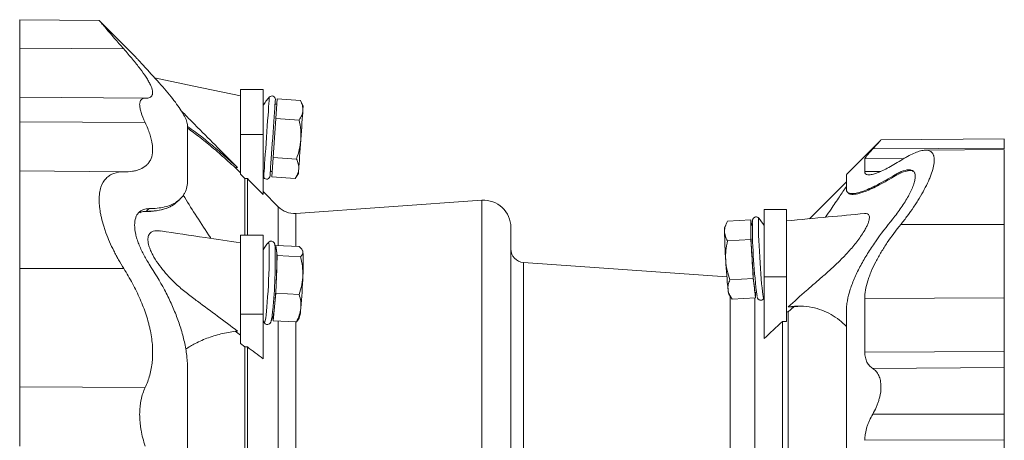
# Model space of a CAD drawing. Header units: millimetres. Extents: x -52 to 1097, y -325 to 885.
# Tile 3 of 8: x -51 to 386, y 33 to 219. Entities that reach past the tile are written whole.
import ezdxf

# ---------------------------------------------------------------- set-up
doc = ezdxf.new("R2010")
doc.units = ezdxf.units.MM

msp = doc.modelspace()

# ---------------------------------------------------------------- linework, layer by layer
at = {"color": 7, "linetype": 'Continuous', "lineweight": 15}
for p, q in [((-16.08, 219.19), (-51.42, 219.5)), ((-0.41, 203.46), (-16.07, 219.12)), ((56.58, 188.51), (46.58, 188.51)), ((46.58, 168.61), (46.58, 188.51)), ((56.58, 168.61), (56.58, 188.51)), ((4.25, 184.66), (-51.42, 185.14)), ((62.59, 180.03), (62.89, 184.35)), ((62.89, 184.35), (73.22, 183.62)), ((74.4, 181.22), (73.22, 183.62)), ((62.73, 182.03), (61.93, 182.09)), ((62.28, 175.71), (62.59, 180.03)), ((61.68, 167.07), (62.28, 175.71)), ((62.28, 175.71), (72.62, 174.98)), ((46.58, 151.04), (46.58, 168.61)), ((56.58, 142), (56.58, 168.61)), ((61.08, 158.43), (61.68, 167.07)), ((330.81, 166.1), (315.5, 150.79)), ((385.58, 166.62), (330.81, 166.14)), ((385.58, 162.57), (327.19, 162.16)), ((385.58, 161.93), (350.47, 161.63)), ((385.58, 162.26), (385.58, 162.57)), ((60.77, 154.11), (61.08, 158.43)), ((61.08, 158.43), (71.41, 157.71)), ((46.58, 151.51), (44.21, 153.9)), ((45.28, 153.89), (44.21, 153.9)), ((60.47, 149.79), (60.77, 154.11)), ((-51.42, 152.41), (-5.24, 152.01)), ((46.58, 151.04), (48.56, 149.05)), ((48.56, 149.05), (48.56, 123.98)), ((48.56, 149.05), (49.62, 149.05)), ((49.62, 149.05), (49.62, 123.98)), ((59.84, 152.16), (60.63, 152.1)), ((60.47, 149.79), (70.81, 149.07)), ((70.81, 149.07), (72.3, 151.29)), ((336.06, 150.12), (336.39, 149.76)), ((315.5, 147.63), (299.09, 131.21)), ((63.35, 136.51), (56.58, 143.28)), ((14.51, 136.15), (14.7, 136.23)), ((153.75, 139.39), (71.12, 133.61)), ((1.84, 133.86), (2.36, 134.09)), ((3.26, 134.23), (4.56, 134.39)), ((288.98, 135.29), (278.98, 135.29)), ((278.98, 105.41), (278.98, 135.29)), ((288.98, 105.41), (288.98, 135.29)), ((166.58, 127.42), (166.58, -233)), ((262.43, 129.46), (261.52, 127.64)), ((273.08, 130.7), (262.75, 130.07)), ((273.08, 130.7), (273.08, 126.37)), ((273.36, 128.39), (273.08, 130.7)), ((273.75, 128.41), (273.22, 128.38)), ((273.75, 129.25), (273.74, 128.41)), ((56.58, 123.98), (46.58, 123.98)), ((46.58, 88.93), (46.58, 123.98)), ((56.58, 88.93), (56.58, 123.98)), ((273.08, 126.37), (273.08, 122.04)), ((62.28, 119.39), (62.11, 117.67)), ((62.59, 117.14), (62.28, 119.39)), ((62.28, 119.39), (72.62, 118.88)), ((273.08, 122.04), (262.75, 121.41)), ((273.08, 122.04), (273.61, 113.39)), ((62.42, 117.65), (62.01, 117.67)), ((62.89, 114.89), (62.59, 117.14)), ((62.59, 106.53), (62.89, 114.89)), ((62.89, 114.89), (73.22, 114.38)), ((74.15, 117.02), (74.01, 117.3)), ((262.43, 105.49), (172.16, 111.8)), ((273.61, 113.39), (274.13, 104.75)), ((62.28, 98.17), (62.59, 106.53)), ((278.98, 78.07), (278.98, 105.41)), ((288.98, 85.62), (288.98, 105.41)), ((274.13, 104.75), (263.79, 104.12)), ((274.13, 104.75), (274.65, 100.43)), ((61.68, 92.07), (62.28, 98.17)), ((62.28, 98.17), (72.62, 97.66)), ((263.33, 97.75), (264.47, 96.02)), ((274.65, 100.43), (275.18, 96.12)), ((275.04, 98.43), (275.56, 98.47)), ((275.18, 96.12), (275.18, 98.44)), ((61.08, 85.96), (61.68, 92.07)), ((275.18, 96.12), (264.84, 95.49)), ((292.19, 92.18), (289.58, 89.86)), ((292.19, 92.18), (289.71, 92.18)), ((292.19, 92.18), (295.73, 92.36)), ((46.58, 75.86), (46.58, 88.93)), ((56.58, 69.13), (56.58, 88.93)), ((60.54, 87.71), (60.94, 87.69)), ((60.84, 87.7), (61.08, 85.96)), ((289.58, 89.86), (288.98, 89.86)), ((289.58, -37.09), (289.58, 89.86)), ((61.08, 85.96), (71.41, 85.45)), ((71.41, 85.45), (72.04, 86.25)), ((72.08, 86.23), (72.68, 87.17)), ((287.11, -29.97), (287.11, 85.62)), ((288.98, 85.62), (287.11, 85.62)), ((46.58, 79.62), (44.21, 81.39)), ((46.58, 75.86), (48.56, 74.38)), ((48.56, 74.38), (48.56, -30.8)), ((48.56, 74.38), (49.62, 74.38)), ((49.62, 74.38), (49.62, -30.8)), ((385.58, 65.3), (327.19, 64.83)), ((385.58, 44.47), (327.19, 44.54))]:
    msp.add_line(p, q, dxfattribs=at)
at = {"color": 8, "linetype": 'Continuous', "lineweight": 0}
for p, q in [((-51.42, 206.81), (-5.24, 206.52)), ((-51.42, 174.19), (4.28, 173.85)), ((46.58, 168.61), (56.58, 168.61)), ((340.99, 157.89), (323.66, 157.74)), ((330.77, 152.22), (323.66, 152.16)), ((6.1, 135.69), (4.74, 134.46)), ((63.35, 136.51), (63.35, 119.33)), ((153.75, -244.97), (153.75, 139.39)), ((4.56, 134.39), (4.74, 134.46)), ((71.12, 133.61), (71.12, 118.95)), ((385.58, 128.73), (339.68, 128.73)), ((172.16, 111.8), (172.16, -217.39)), ((-51.42, 109.13), (-5.24, 109.13)), ((288.98, 105.41), (278.98, 105.41)), ((263.97, -35.47), (263.97, 96.78)), ((274.85, -35.45), (274.85, 96.1)), ((385.58, 96.14), (323.66, 95.76)), ((46.58, 88.93), (56.58, 88.93)), ((63.35, 85.84), (63.35, -37.79)), ((71.12, 85.46), (71.12, -37.79)), ((385.58, 72.33), (323.66, 72.01)), ((-51.42, 56.72), (4.28, 56.37)), ((385.58, 33.16), (323.66, 32.94))]:
    msp.add_line(p, q, dxfattribs=at)
at = {"color": 7, "linetype": 'Continuous', "lineweight": 15, "flags": 128}
for points in [[(46.58, 185.72), (25.9, 190.07), (8.48, 193.74)], [(60.88, 167.12), (61.05, 169.59), (61.22, 172), (61.38, 174.31), (61.53, 176.46), (61.67, 178.42), (61.79, 180.13), (61.89, 181.57), (61.97, 182.7), (62.03, 183.5), (62.06, 183.95), (62.07, 184.05)], [(73.35, 166.25), (73.49, 168.21), (73.62, 170.12), (73.75, 171.98), (73.87, 173.73), (73.99, 175.36), (74.09, 176.83), (74.18, 178.12), (74.26, 179.21)], [(74.26, 179.21), (74.32, 180.08), (74.36, 180.71), (74.39, 181.09), (74.4, 181.22)], [(59.7, 150.2), (59.71, 150.3), (59.74, 150.75), (59.79, 151.55), (59.87, 152.68), (59.97, 154.12), (60.09, 155.83), (60.23, 157.79), (60.38, 159.94), (60.54, 162.25), (60.71, 164.66), (60.88, 167.12)], [(72.45, 153.29), (72.52, 154.38), (72.61, 155.67), (72.71, 157.14), (72.83, 158.77), (72.95, 160.53), (73.08, 162.38), (73.21, 164.3), (73.35, 166.25)], [(72.3, 151.29), (72.31, 151.42), (72.34, 151.8), (72.38, 152.43), (72.45, 153.29)], [(316.3, 142.76), (316.48, 142.53), (316.67, 142.3)], [(58.94, 120.67), (58.94, 120.66), (58.93, 120.65)], [(62.42, 117.65), (62.51, 117.52), (62.59, 117.14)], [(74.15, 117.02), (74.18, 116.95), (74.26, 116.56)], [(61.68, 92.07), (61.54, 90.78), (61.41, 89.69), (61.28, 88.82), (61.16, 88.2), (61.04, 87.82), (60.94, 87.69), (60.94, 87.69)], [(57.17, 85.06), (57.18, 85.04), (57.18, 85.03)]]:
    msp.add_lwpolyline(points, dxfattribs=at)
at = {"color": 8, "linetype": 'Continuous', "lineweight": 0, "flags": 128}
for points in [[(58.12, 167.32), (58.3, 169.86), (58.47, 172.34), (58.64, 174.73), (58.8, 176.96), (58.94, 179), (59.06, 180.8), (59.17, 182.32), (59.26, 183.54), (59.32, 184.43), (59.36, 184.97), (59.37, 185.15)], [(56.87, 149.48), (56.89, 149.66), (56.92, 150.2), (56.99, 151.09), (57.07, 152.31), (57.18, 153.84), (57.3, 155.64), (57.45, 157.67), (57.6, 159.91), (57.77, 162.29), (57.94, 164.78), (58.12, 167.32)], [(276.64, 131.45), (276.63, 131.46), (276.55, 131.36), (276.49, 130.91), (276.45, 130.1)], [(276.45, 130.1), (276.44, 128.96), (276.46, 127.5), (276.5, 125.77), (276.56, 123.78), (276.65, 121.59), (276.76, 119.24), (276.88, 116.77), (277.03, 114.23), (277.18, 111.69), (277.35, 109.18), (277.53, 106.77), (277.7, 104.49), (277.88, 102.4), (278.05, 100.54), (278.22, 98.95), (278.38, 97.65), (278.52, 96.68), (278.64, 96.05), (278.75, 95.79), (278.8, 95.8)], [(58.12, 90.2), (58.3, 92.13), (58.47, 94.27), (58.64, 96.59), (58.8, 99.03), (58.94, 101.55), (59.06, 104.1), (59.17, 106.62), (59.26, 109.07), (59.32, 111.39), (59.36, 113.53), (59.37, 115.46), (59.36, 117.13), (59.32, 118.51), (59.26, 119.57), (59.17, 120.29), (59.06, 120.66), (58.94, 120.67)], [(57.18, 85.03), (57.3, 85.03), (57.45, 85.39), (57.6, 86.11), (57.77, 87.16), (57.94, 88.54), (58.12, 90.2)]]:
    msp.add_lwpolyline(points, dxfattribs=at)
at = {"color": 7, "linetype": 'Continuous', "lineweight": 15}
for centre, radius, start, end in [((82.15, 165.64), 30, 139.4162, 148.4621), ((60.53, 184.15), 1.53, 356, 139.4162), ((82.15, 165.64), 30, 211.5379, 212.5838), ((58.17, 150.31), 1.53, 212.5838, 356), ((70.42, 143.58), 10, 225, 274), ((154.58, 127.42), 12, 0, 94), ((253.66, 112.17), 30, 32.4136, 40.0023), ((269.49, 126.21), 8.1, 169.7847, 183.886), ((279.1, 126.96), 6.05, 166.4235, 185.6439), ((534.01, 129.67), 260.26, 180.1268, 187.2704), ((513.38, 129.32), 252, 180.8327, 183.7854), ((525.06, 130.03), 252, 180.8327, 183.7854), ((82.15, 101.66), 30, 140.6797, 148.4621), ((-142.81, 112.35), 204.84, 353.9364, 1.8471), ((-30.5, 111.84), 93.23, 356.7391, 3.2609), ((-18.83, 111.26), 93.24, 356.7393, 3.2607), ((172.58, 117.79), 6, 180, 266), ((514.53, 126.56), 252.98, 183.1439, 186.0887), ((526.19, 127.26), 252.96, 183.1438, 186.0888), ((-189.16, 115.04), 251.89, 354.767, 358.0645), ((-177.48, 114.46), 251.88, 354.7669, 358.0645), ((271.18, 100.16), 8.21, 183.0651, 197.0761), ((280.02, 100.43), 5.37, 179.9458, 201.7869), ((253.66, 112.17), 30, 326.9287, 327.5864), ((54.92, 92.15), 18.45, 344.3165, 357.9395), ((82.15, 101.66), 30, 211.5379, 213.6589)]:
    msp.add_arc(centre, radius, start, end, dxfattribs=at)
for points, knots in [([(-51.42, 206.81), (-51.42, 208.14), (-51.42, 210.86), (-51.42, 214.19), (-51.42, 216.9), (-51.42, 218.68), (-51.42, 219.53), (-51.42, 219.41), (-51.42, 219.38)], [0, 0, 0, 0, 0.172516, 0.353275, 0.540939, 0.733776, 0.929721, 1, 1, 1, 1]), ([(-16.08, 219.12), (-16.06, 219.09), (-16.01, 219.03), (-15.13, 218), (-13.74, 216.36), (-11.78, 214.06), (-9.58, 211.5), (-7.37, 208.95), (-5.95, 207.34), (-5.24, 206.52)], [0, 0, 0, 0, 0.140674, 0.292532, 0.448409, 0.608526, 0.772111, 0.885628, 1, 1, 1, 1]), ([(-51.42, 206.81), (-51.42, 204.97), (-51.42, 201.28), (-51.42, 196.56), (-51.42, 192.53), (-51.42, 189.26), (-51.42, 186.89), (-51.42, 185.41), (-51.42, 185.24), (-51.42, 185.15)], [0, 0, 0, 0, 0.138263, 0.278718, 0.420548, 0.562885, 0.71157, 0.858835, 1, 1, 1, 1]), ([(4.28, 184.66), (5.11, 184.64), (5.79, 184.75), (6.85, 185.22), (7.22, 185.59), (7.48, 186.23), (7.52, 186.36), (7.57, 186.65), (7.59, 186.8), (7.61, 187.28), (7.59, 187.63), (7.37, 188.77), (7.06, 189.65), (6.46, 190.9), (6.33, 191.16), (6.05, 191.69), (5.9, 191.96), (5.43, 192.79), (5.07, 193.36), (3.92, 195.14), (3.02, 196.41), (1.49, 198.44), (0.95, 199.13), (-0.17, 200.54), (-0.76, 201.26), (-2.57, 203.45), (-3.87, 204.97), (-5.24, 206.52)], [0, 0, 0, 0, 0.125, 0.125, 0.25, 0.25, 0.28125, 0.28125, 0.3125, 0.3125, 0.375, 0.375, 0.5, 0.5, 0.53125, 0.53125, 0.5625, 0.5625, 0.625, 0.625, 0.75, 0.75, 0.8125, 0.8125, 0.875, 0.875, 1, 1, 1, 1]), ([(-0.41, 203.46), (-0.41, 203.46), (-0.25, 203.28), (0.22, 202.76), (0.42, 202.54), (0.87, 202.04), (1.14, 201.75), (1.72, 201.11), (2.04, 200.76), (2.74, 200), (3.11, 199.59), (4.29, 198.3), (5.16, 197.36), (6.1, 196.34)], [0, 0, 0, 0, 0.25, 0.25, 0.375, 0.375, 0.5, 0.5, 0.625, 0.625, 0.75, 0.75, 1, 1, 1, 1]), ([(6.1, 196.34), (8.53, 193.72), (10.79, 191.21), (13.88, 187.6), (14.85, 186.43), (16.65, 184.19), (17.49, 183.11), (19.01, 181.03), (19.69, 180.03), (20.6, 178.61), (20.88, 178.15), (21.39, 177.25), (21.63, 176.81), (22.27, 175.54), (22.59, 174.76), (23.02, 173.33), (23.13, 172.69), (23.13, 172.12)], [0, 0, 0, 0, 0.25, 0.25, 0.375, 0.375, 0.5, 0.5, 0.625, 0.625, 0.6875, 0.6875, 0.75, 0.75, 0.875, 0.875, 1, 1, 1, 1]), ([(-51.42, 174.19), (-51.42, 175.88), (-51.42, 177.44), (-51.42, 180.18), (-51.42, 181.37), (-51.42, 183.27), (-51.42, 183.98), (-51.42, 184.92), (-51.42, 185.15), (-51.42, 185.14)], [0, 0, 0, 0, 0.25, 0.25, 0.5, 0.5, 0.75, 0.75, 1, 1, 1, 1]), ([(4.28, 173.85), (3.49, 175.52), (2.88, 177.05), (2.36, 178.75), (2.27, 179.08), (2.11, 179.71), (2.04, 180.02), (1.88, 180.89), (1.83, 181.42), (1.83, 182.36), (1.88, 182.77), (2.04, 183.3), (2.11, 183.46), (2.27, 183.75), (2.36, 183.88), (2.88, 184.46), (3.49, 184.67), (4.28, 184.66)], [0, 0, 0, 0, 0.25, 0.25, 0.3125, 0.3125, 0.375, 0.375, 0.5, 0.5, 0.625, 0.625, 0.6875, 0.6875, 0.75, 0.75, 1, 1, 1, 1]), ([(73.22, 183.62), (73.58, 182.89), (73.87, 182.15), (74.23, 180.68), (74.31, 179.95), (74.26, 179.21)], [0, 0, 0, 0, 0.5, 0.5, 1, 1, 1, 1]), ([(74.26, 179.21), (74.23, 178.84), (74.17, 178.48), (74, 177.76), (73.89, 177.4), (73.46, 176.35), (73.08, 175.66), (72.62, 174.98)], [0, 0, 0, 0, 0.25, 0.25, 0.5, 0.5, 1, 1, 1, 1]), ([(45.28, 153.89), (39.38, 159.84), (31.96, 167.31), (23.6, 175.7), (21.21, 178.13), (20.31, 179.04)], [0, 0, 0, 0, 0.709135, 0.890709, 1, 1, 1, 1]), ([(73.35, 166.25), (73.4, 166.98), (73.42, 167.72), (73.4, 169.2), (73.36, 169.93), (73.16, 172.12), (72.92, 173.56), (72.62, 174.98)], [0, 0, 0, 0, 0.25, 0.25, 0.5, 0.5, 1, 1, 1, 1]), ([(-51.42, 152.41), (-51.42, 152.41), (-51.42, 152.86), (-51.42, 154.75), (-51.42, 156.17), (-51.42, 159.95), (-51.42, 162.29), (-51.42, 167.74), (-51.42, 170.83), (-51.42, 174.19)], [0, 0, 0, 0, 0.25, 0.25, 0.5, 0.5, 0.75, 0.75, 1, 1, 1, 1]), ([(4.28, 173.85), (5.11, 172.1), (5.79, 170.43), (6.85, 167.25), (7.22, 165.74), (7.48, 163.95), (7.52, 163.6), (7.57, 162.92), (7.59, 162.58), (7.61, 161.6), (7.59, 160.98), (7.37, 159.21), (7.06, 158.15), (6.46, 156.98), (6.33, 156.76), (6.05, 156.32), (5.9, 156.11), (5.43, 155.51), (5.07, 155.14), (3.92, 154.14), (3.02, 153.6), (1.49, 152.97), (0.95, 152.79), (-0.17, 152.49), (-0.76, 152.36), (-2.57, 152.08), (-3.87, 151.99), (-5.24, 152.01)], [0, 0, 0, 0, 0.125, 0.125, 0.25, 0.25, 0.28125, 0.28125, 0.3125, 0.3125, 0.375, 0.375, 0.5, 0.5, 0.53125, 0.53125, 0.5625, 0.5625, 0.625, 0.625, 0.75, 0.75, 0.8125, 0.8125, 0.875, 0.875, 1, 1, 1, 1]), ([(23.06, 172.15), (24.19, 171.36), (27.19, 169.26), (32.42, 165.11), (38.68, 159.85), (43.08, 155.88), (45.28, 153.89)], [0, 0, 0, 0, 0.164026, 0.438801, 0.719392, 1, 1, 1, 1]), ([(23.13, 148.51), (23.13, 153.67), (23.13, 158.26), (23.13, 166.16), (23.13, 169.48), (23.13, 172.12)], [0, 0, 0, 0, 0.5, 0.5, 1, 1, 1, 1]), ([(44.21, 153.9), (42.09, 155.82), (37.84, 159.66), (31.7, 164.83), (26.78, 168.77), (24, 170.73), (23.13, 171.35)], [0, 0, 0, 0, 0.286606, 0.573195, 0.86545, 1, 1, 1, 1]), ([(71.41, 157.71), (71.92, 159.08), (72.36, 160.5), (73.02, 163.35), (73.25, 164.79), (73.35, 166.25)], [0, 0, 0, 0, 0.5, 0.5, 1, 1, 1, 1]), ([(330.81, 166.1), (330.82, 166.11), (330.86, 166.15), (330.61, 165.87), (330.08, 165.3), (329.32, 164.47), (328.36, 163.43), (327.58, 162.59), (327.19, 162.16)], [0, 0, 0, 0, 0.076923, 0.272728, 0.451021, 0.633648, 0.815246, 1, 1, 1, 1]), ([(385.58, 162.57), (385.58, 163.41), (385.58, 165.14), (385.58, 166.47), (385.58, 166.48), (385.58, 166.48)], [0, 0, 0, 0, 0.359793, 0.738059, 1, 1, 1, 1]), ([(327.19, 162.16), (326.67, 161.6), (326.19, 161.07), (325.55, 160.35), (325.34, 160.12), (324.97, 159.68), (324.79, 159.47), (324.32, 158.89), (324.08, 158.56), (323.83, 158.18), (323.77, 158.07), (323.68, 157.88), (323.66, 157.8), (323.66, 157.74)], [0, 0, 0, 0, 0.25, 0.25, 0.375, 0.375, 0.5, 0.5, 0.75, 0.75, 0.875, 0.875, 1, 1, 1, 1]), ([(385.58, 161.85), (385.58, 161.82), (385.58, 161.76), (385.58, 160.29), (385.58, 157.68), (385.58, 153.98), (385.58, 149.45), (385.58, 144.38), (385.58, 139.09), (385.58, 133.85), (385.58, 130.4), (385.58, 128.73)], [0, 0, 0, 0, 0.094301, 0.213851, 0.335607, 0.457363, 0.576913, 0.69228, 0.801892, 0.904665, 1, 1, 1, 1]), ([(71.41, 157.71), (71.77, 156.97), (72.06, 156.24), (72.42, 154.76), (72.5, 154.03), (72.45, 153.29)], [0, 0, 0, 0, 0.5, 0.5, 1, 1, 1, 1]), ([(339.68, 128.73), (340.68, 129.98), (341.66, 131.24), (343.53, 133.78), (344.44, 135.05), (345.74, 136.99), (346.17, 137.63), (347, 138.93), (347.41, 139.59), (348.61, 141.55), (349.34, 142.84), (350.7, 145.38), (351.32, 146.63), (352.01, 148.16), (352.14, 148.47), (352.4, 149.08), (352.52, 149.37), (352.87, 150.26), (353.09, 150.83), (353.66, 152.51), (353.96, 153.57), (354.37, 155.56), (354.47, 156.45), (354.47, 157.64), (354.45, 158.01), (354.37, 158.53), (354.34, 158.7), (354.27, 159.02), (354.22, 159.18), (353.97, 159.91), (353.68, 160.38), (353.1, 160.92), (352.89, 161.07), (352.42, 161.32), (352.16, 161.42), (351.34, 161.63), (350.72, 161.66), (349.7, 161.57), (349.34, 161.52), (348.6, 161.37), (348.22, 161.27), (347.04, 160.91), (346.21, 160.6), (344.47, 159.82), (343.56, 159.37), (342.14, 158.59), (341.66, 158.31), (340.68, 157.73), (340.18, 157.43), (339.68, 157.11)], [0, 0, 0, 0, 0.0625, 0.0625, 0.125, 0.125, 0.15625, 0.15625, 0.1875, 0.1875, 0.25, 0.25, 0.3125, 0.3125, 0.328125, 0.328125, 0.34375, 0.34375, 0.375, 0.375, 0.4375, 0.4375, 0.5, 0.5, 0.53125, 0.53125, 0.546875, 0.546875, 0.5625, 0.5625, 0.625, 0.625, 0.65625, 0.65625, 0.6875, 0.6875, 0.75, 0.75, 0.78125, 0.78125, 0.8125, 0.8125, 0.875, 0.875, 0.9375, 0.9375, 0.96875, 0.96875, 1, 1, 1, 1]), ([(72.45, 153.29), (72.42, 152.93), (72.36, 152.56), (72.19, 151.84), (72.07, 151.49), (71.65, 150.43), (71.26, 149.74), (70.81, 149.07)], [0, 0, 0, 0, 0.25, 0.25, 0.5, 0.5, 1, 1, 1, 1]), ([(323.66, 152.16), (323.66, 151.72), (323.78, 151.39), (324.22, 150.91), (324.55, 150.76), (325.19, 150.67), (325.43, 150.66), (325.95, 150.69), (326.23, 150.72), (327.13, 150.88), (327.81, 151.07), (328.93, 151.45), (329.31, 151.59), (330.12, 151.91), (330.54, 152.09), (331.82, 152.67), (332.72, 153.11), (335.53, 154.58), (337.55, 155.76), (339.68, 157.11)], [0, 0, 0, 0, 0.125, 0.125, 0.25, 0.25, 0.3125, 0.3125, 0.375, 0.375, 0.5, 0.5, 0.5625, 0.5625, 0.625, 0.625, 0.75, 0.75, 1, 1, 1, 1]), ([(-51.42, 152.41), (-51.42, 152.41), (-51.42, 152.19), (-51.42, 151.2), (-51.42, 150.44), (-51.42, 148.33), (-51.42, 146.99), (-51.42, 143.75), (-51.42, 141.86), (-51.42, 137.63), (-51.42, 135.3), (-51.42, 130.35), (-51.42, 127.73), (-51.42, 122.4), (-51.42, 119.69), (-51.42, 114.33), (-51.42, 111.68), (-51.42, 109.13)], [0, 0, 0, 0, 0.125, 0.125, 0.25, 0.25, 0.375, 0.375, 0.5, 0.5, 0.625, 0.625, 0.75, 0.75, 0.875, 0.875, 1, 1, 1, 1]), ([(-5.24, 152.01), (-6.84, 152.02), (-8.3, 151.81), (-10.28, 151.11), (-10.9, 150.81), (-11.78, 150.25), (-12.06, 150.04), (-12.59, 149.6), (-12.85, 149.36), (-14.05, 148.08), (-14.81, 146.79), (-15.47, 144.79), (-15.58, 144.37), (-15.78, 143.49), (-15.87, 143.04), (-16.07, 141.63), (-16.14, 140.64), (-16.14, 138.54), (-16.08, 137.44), (-15.88, 135.69), (-15.8, 135.09), (-15.61, 133.89), (-15.49, 133.28), (-15.11, 131.43), (-14.79, 130.16), (-14.23, 128.23), (-14.02, 127.58), (-13.59, 126.26), (-13.36, 125.6), (-12.14, 122.29), (-10.98, 119.63), (-9.32, 116.31), (-8.97, 115.64), (-8.27, 114.32), (-7.91, 113.67), (-6.81, 111.71), (-6.04, 110.41), (-5.24, 109.13)], [0, 0, 0, 0, 0.125, 0.125, 0.1875, 0.1875, 0.21875, 0.21875, 0.25, 0.25, 0.375, 0.375, 0.40625, 0.40625, 0.4375, 0.4375, 0.5, 0.5, 0.5625, 0.5625, 0.59375, 0.59375, 0.625, 0.625, 0.6875, 0.6875, 0.71875, 0.71875, 0.75, 0.75, 0.875, 0.875, 0.90625, 0.90625, 0.9375, 0.9375, 1, 1, 1, 1]), ([(315.5, 144.26), (315.5, 145.37), (315.5, 147.61), (315.5, 149.64), (315.5, 150.73), (315.5, 150.68), (315.5, 150.67)], [0, 0, 0, 0, 0.277346, 0.556504, 0.83678, 1, 1, 1, 1]), ([(336.06, 150.12), (333.36, 148.48), (330.78, 147.04), (327.76, 145.54), (327.17, 145.26), (326.02, 144.73), (325.46, 144.48), (323.82, 143.8), (322.8, 143.41), (320.9, 142.81), (320.03, 142.59), (318.86, 142.41), (318.49, 142.37), (317.82, 142.35), (317.51, 142.37), (316.67, 142.49), (316.24, 142.68), (315.88, 143.06), (315.81, 143.15), (315.7, 143.33), (315.65, 143.43), (315.54, 143.75), (315.5, 143.99), (315.5, 144.26)], [0, 0, 0, 0, 0.25, 0.25, 0.3125, 0.3125, 0.375, 0.375, 0.5, 0.5, 0.625, 0.625, 0.6875, 0.6875, 0.75, 0.75, 0.875, 0.875, 0.90625, 0.90625, 0.9375, 0.9375, 1, 1, 1, 1]), ([(316.09, 143.04), (316.12, 142.91), (316.26, 142.33), (317.18, 142.04), (318.5, 141.95), (320.31, 142.18), (322.82, 142.9), (326.07, 144.21), (329.26, 145.73), (332.7, 147.56), (335.16, 149.03), (336.39, 149.76)], [0, 0, 0, 0, 0.0410154, 0.1755409, 0.256778, 0.338028, 0.5050278, 0.626958, 0.748928, 0.8744523, 1, 1, 1, 1]), ([(346.04, 149.97), (346.04, 150.5), (345.97, 150.96), (345.77, 151.55), (345.69, 151.72), (345.49, 152.04), (345.37, 152.18), (344.98, 152.55), (344.66, 152.72), (344.11, 152.88), (343.91, 152.91), (343.49, 152.95), (343.27, 152.95), (342.12, 152.87), (341.06, 152.58), (339.28, 151.85), (338.66, 151.56), (337.39, 150.9), (336.74, 150.53), (336.06, 150.12)], [0, 0, 0, 0, 0.125, 0.125, 0.1875, 0.1875, 0.25, 0.25, 0.375, 0.375, 0.4375, 0.4375, 0.5, 0.5, 0.75, 0.75, 0.875, 0.875, 1, 1, 1, 1]), ([(346.04, 149.97), (346.04, 149.43), (345.97, 148.84), (345.77, 147.87), (345.69, 147.53), (345.49, 146.83), (345.37, 146.46), (344.98, 145.35), (344.66, 144.57), (344.11, 143.37), (343.91, 142.96), (343.49, 142.12), (343.27, 141.71), (342.12, 139.61), (341.06, 137.9), (339.28, 135.33), (338.66, 134.47), (337.39, 132.79), (336.74, 131.95), (336.06, 131.13)], [0, 0, 0, 0, 0.125, 0.125, 0.1875, 0.1875, 0.25, 0.25, 0.375, 0.375, 0.4375, 0.4375, 0.5, 0.5, 0.75, 0.75, 0.875, 0.875, 1, 1, 1, 1]), ([(336.39, 149.76), (337.42, 150.35), (339.5, 151.53), (341.94, 152.42), (343.72, 152.63), (344.72, 152.57), (345.05, 152.27), (345.1, 152.23)], [0, 0, 0, 0, 0.288416, 0.576333, 0.772372, 0.968181, 1, 1, 1, 1]), ([(6.1, 135.69), (8.53, 135.7), (10.79, 135.94), (13.88, 136.68), (14.85, 136.99), (16.65, 137.74), (17.49, 138.18), (19.01, 139.21), (19.69, 139.8), (20.6, 140.79), (20.88, 141.14), (21.39, 141.88), (21.63, 142.28), (22.27, 143.51), (22.59, 144.41), (23.02, 146.35), (23.13, 147.39), (23.13, 148.51)], [0, 0, 0, 0, 0.25, 0.25, 0.375, 0.375, 0.5, 0.5, 0.625, 0.625, 0.6875, 0.6875, 0.75, 0.75, 0.875, 0.875, 1, 1, 1, 1]), ([(315.5, 145.55), (314.48, 144.04), (312.33, 140.88), (309.22, 136.28), (307.07, 133.09), (306.26, 131.89)], [0, 0, 0, 0, 0.361212, 0.757906, 1, 1, 1, 1]), ([(18.42, 138.64), (18.64, 138.85), (19.09, 139.28), (19.54, 139.7), (19.77, 139.92)], [0, 0, 0, 0, 0.500002, 1, 1, 1, 1]), ([(21.16, 141.69), (22.91, 138.88), (26.55, 133.05), (30.7, 126.61), (33.12, 123.01), (33.48, 122.48)], [0, 0, 0, 0, 0.442342, 0.91773, 1, 1, 1, 1]), ([(-0.41, 128.41), (-0.41, 129.63), (-0.25, 130.71), (0.22, 132.1), (0.42, 132.53), (0.87, 133.29), (1.14, 133.63), (1.72, 134.23), (2.04, 134.49), (2.74, 134.93), (3.11, 135.11), (4.29, 135.54), (5.16, 135.68), (6.1, 135.69)], [0, 0, 0, 0, 0.25, 0.25, 0.375, 0.375, 0.5, 0.5, 0.625, 0.625, 0.75, 0.75, 1, 1, 1, 1]), ([(4.56, 134.39), (6.09, 134.44), (8.8, 134.54), (12.22, 135.28), (14.64, 136.1), (15.86, 136.86), (16.28, 137.13)], [0, 0, 0, 0, 0.339038, 0.599024, 0.858952, 1, 1, 1, 1]), ([(4.74, 134.46), (6.31, 134.52), (9.44, 134.64), (13.52, 135.65), (16.54, 136.99), (17.9, 138.25), (18.38, 138.69)], [0, 0, 0, 0, 0.282483, 0.564208, 0.847546, 1, 1, 1, 1]), ([(2.01, 133.97), (2.06, 134), (2.79, 134.47), (3.79, 134.46), (4.74, 134.46)], [0, 0, 0, 0, 0.065019, 1, 1, 1, 1]), ([(276.69, 131.38), (276.68, 131.4), (276.61, 131.5), (276.33, 131.77), (275.83, 132), (275.22, 132.04), (274.67, 131.85), (274.29, 131.54), (274.07, 131.23), (273.94, 130.95), (273.87, 130.69), (273.81, 130.37), (273.77, 129.94), (273.76, 129.47), (273.75, 129.22)], [0, 0, 0, 0, 0.010835, 0.070101, 0.134736, 0.202186, 0.269018, 0.323829, 0.374201, 0.426021, 0.496388, 0.600311, 0.794749, 1, 1, 1, 1]), ([(323.58, 133.53), (318.21, 133.02), (306.68, 131.92), (295.14, 130.84), (288.98, 130.25)], [0, 0, 0, 0, 0.466008, 1, 1, 1, 1]), ([(289.71, 92.18), (292.38, 94.57), (296.34, 98.11), (301.62, 102.72), (305.51, 106.07), (309.4, 109.52), (313.23, 113.16), (316.37, 116.47), (318.8, 119.31), (320.59, 121.57), (322.25, 123.89), (323.56, 125.98), (324.51, 127.76), (325.16, 129.23), (325.58, 130.57), (325.79, 132), (325.45, 133.14), (324.58, 133.6), (323.82, 133.52), (323.58, 133.49)], [0, 0, 0, 0, 0.170657, 0.253301, 0.336432, 0.419235, 0.501272, 0.582995, 0.626183, 0.669345, 0.712877, 0.756329, 0.785952, 0.81554, 0.845428, 0.87529, 0.926557, 0.976616, 1, 1, 1, 1]), ([(336.06, 131.13), (333.36, 127.83), (330.78, 124.46), (327.76, 120.13), (327.17, 119.26), (326.02, 117.51), (325.46, 116.64), (323.82, 114.02), (322.8, 112.27), (320.9, 108.75), (320.03, 106.98), (318.86, 104.32), (318.49, 103.43), (317.82, 101.66), (317.51, 100.79), (316.67, 98.19), (316.24, 96.5), (315.88, 94.43), (315.81, 94.02), (315.7, 93.2), (315.65, 92.79), (315.54, 91.59), (315.5, 90.8), (315.5, 90.04)], [0, 0, 0, 0, 0.25, 0.25, 0.3125, 0.3125, 0.375, 0.375, 0.5, 0.5, 0.625, 0.625, 0.6875, 0.6875, 0.75, 0.75, 0.875, 0.875, 0.90625, 0.90625, 0.9375, 0.9375, 1, 1, 1, 1]), ([(-0.41, 128.41), (-0.41, 127.18), (-0.25, 125.85), (0.22, 123.72), (0.42, 122.99), (0.87, 121.51), (1.14, 120.77), (1.72, 119.26), (2.04, 118.5), (2.74, 116.98), (3.11, 116.22), (4.29, 113.98), (5.16, 112.5), (6.1, 111.05)], [0, 0, 0, 0, 0.25, 0.25, 0.375, 0.375, 0.5, 0.5, 0.625, 0.625, 0.75, 0.75, 1, 1, 1, 1]), ([(262.75, 130.07), (262.34, 129.34), (262, 128.6), (261.54, 127.13), (261.41, 126.39), (261.41, 125.66)], [0, 0, 0, 0, 0.5, 0.5, 1, 1, 1, 1]), ([(323.66, 95.76), (323.66, 96.98), (323.78, 98.25), (324.22, 100.87), (324.55, 102.22), (325.19, 104.31), (325.43, 105.01), (325.95, 106.43), (326.23, 107.14), (327.13, 109.28), (327.81, 110.7), (328.93, 112.84), (329.31, 113.56), (330.12, 114.99), (330.54, 115.7), (331.82, 117.83), (332.72, 119.23), (335.53, 123.38), (337.55, 126.08), (339.68, 128.73)], [0, 0, 0, 0, 0.125, 0.125, 0.25, 0.25, 0.3125, 0.3125, 0.375, 0.375, 0.5, 0.5, 0.5625, 0.5625, 0.625, 0.625, 0.75, 0.75, 1, 1, 1, 1]), ([(385.58, 96.14), (385.58, 98.23), (385.58, 100.56), (385.58, 105.59), (385.58, 108.3), (385.58, 113.94), (385.58, 116.88), (385.58, 122.81), (385.58, 125.8), (385.58, 128.73)], [0, 0, 0, 0, 0.25, 0.25, 0.5, 0.5, 0.75, 0.75, 1, 1, 1, 1]), ([(45.28, 81.39), (39.37, 85.8), (31.94, 91.34), (22.99, 97.94), (18.95, 101.28), (15.51, 104.66), (12.64, 107.84), (9.93, 111.34), (7.92, 114.53), (6.63, 117.19), (5.8, 119.46), (5.36, 121.83), (5.68, 123.88), (6.61, 125.1), (7.83, 125.71), (9.27, 125.98), (10.44, 125.83), (11.1, 125.74)], [0, 0, 0, 0, 0.321015, 0.403493, 0.485747, 0.541769, 0.597923, 0.653691, 0.711496, 0.740788, 0.770018, 0.811057, 0.852166, 0.892619, 0.925147, 0.957738, 1, 1, 1, 1]), ([(46.58, 120.56), (41.35, 121.32), (29.52, 123.06), (17.7, 124.81), (11.11, 125.79)], [0, 0, 0, 0, 0.44228, 1, 1, 1, 1]), ([(261.41, 125.66), (261.41, 125.29), (261.44, 124.93), (261.57, 124.2), (261.66, 123.84), (262.01, 122.77), (262.34, 122.09), (262.75, 121.41)], [0, 0, 0, 0, 0.25, 0.25, 0.5, 0.5, 1, 1, 1, 1]), ([(61.91, 119.19), (61.9, 119.32), (61.87, 119.6), (61.8, 119.91), (61.68, 120.26), (61.47, 120.65), (61.07, 121.05), (60.46, 121.29), (59.81, 121.26), (59.29, 121.02), (58.99, 120.74), (58.9, 120.6), (58.86, 120.54)], [0, 0, 0, 0, 0.13287, 0.306228, 0.429448, 0.517789, 0.607331, 0.699293, 0.791759, 0.874424, 0.950064, 1, 1, 1, 1]), ([(72.62, 118.88), (73.08, 118.49), (73.46, 118.1), (74.03, 117.33), (74.21, 116.94), (74.26, 116.56)], [0, 0, 0, 0, 0.5, 0.5, 1, 1, 1, 1]), ([(261.94, 112.68), (261.89, 113.42), (261.88, 114.16), (261.91, 115.62), (261.96, 116.35), (262.18, 118.53), (262.43, 119.97), (262.75, 121.41)], [0, 0, 0, 0, 0.25, 0.25, 0.5, 0.5, 1, 1, 1, 1]), ([(74.26, 116.56), (74.28, 116.37), (74.28, 116.18), (74.21, 115.81), (74.14, 115.62), (73.87, 115.08), (73.58, 114.73), (73.22, 114.38)], [0, 0, 0, 0, 0.25, 0.25, 0.5, 0.5, 1, 1, 1, 1]), ([(73.22, 114.38), (73.58, 112.99), (73.87, 111.6), (74.23, 108.79), (74.31, 107.38), (74.26, 105.95)], [0, 0, 0, 0, 0.5, 0.5, 1, 1, 1, 1]), ([(6.1, 111.05), (8.53, 107.34), (10.79, 103.54), (13.88, 97.7), (14.85, 95.74), (16.65, 91.81), (17.49, 89.84), (19.01, 85.88), (19.69, 83.88), (20.6, 80.88), (20.88, 79.87), (21.39, 77.86), (21.63, 76.84), (22.27, 73.81), (22.59, 71.81), (23.02, 67.86), (23.13, 65.91), (23.13, 63.98)], [0, 0, 0, 0, 0.25, 0.25, 0.375, 0.375, 0.5, 0.5, 0.625, 0.625, 0.6875, 0.6875, 0.75, 0.75, 0.875, 0.875, 1, 1, 1, 1]), ([(263.79, 104.12), (263.3, 105.51), (262.88, 106.91), (262.24, 109.76), (262.02, 111.21), (261.94, 112.68)], [0, 0, 0, 0, 0.5, 0.5, 1, 1, 1, 1]), ([(-51.42, 109.13), (-51.42, 104.4), (-51.42, 99.58), (-51.42, 90.02), (-51.42, 85.29), (-51.42, 76.21), (-51.42, 71.85), (-51.42, 63.78), (-51.42, 60.05), (-51.42, 56.72)], [0, 0, 0, 0, 0.25, 0.25, 0.5, 0.5, 0.75, 0.75, 1, 1, 1, 1]), ([(4.28, 56.37), (5.11, 58.09), (5.79, 59.92), (6.85, 63.77), (7.22, 65.8), (7.48, 68.48), (7.52, 69.03), (7.57, 70.12), (7.59, 70.66), (7.61, 72.32), (7.59, 73.43), (7.37, 76.82), (7.06, 79.12), (6.46, 82.07), (6.33, 82.66), (6.05, 83.84), (5.9, 84.43), (5.43, 86.2), (5.07, 87.38), (3.92, 90.9), (3.02, 93.24), (1.49, 96.74), (0.95, 97.9), (-0.17, 100.2), (-0.76, 101.34), (-2.57, 104.72), (-3.87, 106.94), (-5.24, 109.13)], [0, 0, 0, 0, 0.125, 0.125, 0.25, 0.25, 0.28125, 0.28125, 0.3125, 0.3125, 0.375, 0.375, 0.5, 0.5, 0.53125, 0.53125, 0.5625, 0.5625, 0.625, 0.625, 0.75, 0.75, 0.8125, 0.8125, 0.875, 0.875, 1, 1, 1, 1]), ([(74.26, 105.95), (74.23, 105.25), (74.17, 104.53), (74, 103.13), (73.89, 102.44), (73.46, 100.37), (73.08, 99.01), (72.62, 97.66)], [0, 0, 0, 0, 0.25, 0.25, 0.5, 0.5, 1, 1, 1, 1]), ([(262.98, 99.73), (262.94, 100.09), (262.92, 100.46), (262.96, 101.2), (263, 101.56), (263.22, 102.66), (263.47, 103.39), (263.79, 104.12)], [0, 0, 0, 0, 0.25, 0.25, 0.5, 0.5, 1, 1, 1, 1]), ([(73.35, 91.49), (73.4, 92.01), (73.42, 92.53), (73.4, 93.57), (73.36, 94.09), (73.16, 95.64), (72.92, 96.66), (72.62, 97.66)], [0, 0, 0, 0, 0.25, 0.25, 0.5, 0.5, 1, 1, 1, 1]), ([(264.84, 95.49), (264.35, 96.17), (263.93, 96.86), (263.29, 98.27), (263.07, 98.99), (262.98, 99.73)], [0, 0, 0, 0, 0.5, 0.5, 1, 1, 1, 1]), ([(275.93, 96.33), (275.93, 96.3), (275.96, 96.2), (276.04, 96.01), (276.22, 95.69), (276.57, 95.34), (277.08, 95.09), (277.69, 95.05), (278.24, 95.24), (278.61, 95.54), (278.74, 95.72), (278.8, 95.81)], [0, 0, 0, 0, 0.066394, 0.22176, 0.345742, 0.454828, 0.573778, 0.697958, 0.82122, 0.922231, 1, 1, 1, 1]), ([(315.5, 83.35), (314.48, 84.36), (312.34, 86.48), (308.68, 88.9), (304.64, 90.78), (300.13, 92.01), (295.18, 92.59), (291.54, 92.32), (289.71, 92.18)], [0, 0, 0, 0, 0.145171, 0.304603, 0.468399, 0.632208, 0.815472, 1, 1, 1, 1]), ([(60.26, 86.12), (60.28, 86.2), (60.36, 86.51), (60.48, 87.26), (60.65, 88.49), (60.78, 89.68), (60.86, 90.44), (60.88, 90.64)], [0, 0, 0, 0, 0.083415, 0.348874, 0.630891, 0.901213, 1, 1, 1, 1]), ([(71.41, 85.45), (71.92, 86.42), (72.36, 87.42), (73.02, 89.44), (73.25, 90.46), (73.35, 91.49)], [0, 0, 0, 0, 0.5, 0.5, 1, 1, 1, 1]), ([(315.5, 90.04), (315.5, 83.96), (315.5, 77.46), (315.5, 63.73), (315.5, 56.5), (315.5, 41.5), (315.5, 33.71), (315.5, 17.79), (315.5, 9.65), (315.5, 1.43)], [0, 0, 0, 0, 0.25, 0.25, 0.5, 0.5, 0.75, 0.75, 1, 1, 1, 1]), ([(57.11, 85.18), (57.14, 85.12), (57.22, 84.95), (57.55, 84.59), (58.12, 84.31), (58.77, 84.29), (59.33, 84.5), (59.7, 84.81), (59.92, 85.12), (60.06, 85.42), (60.17, 85.72), (60.23, 85.98), (60.26, 86.12)], [0, 0, 0, 0, 0.05612, 0.146938, 0.24068, 0.335672, 0.423421, 0.501285, 0.58279, 0.683913, 0.828966, 1, 1, 1, 1]), ([(22.23, 73.37), (23.63, 74.24), (26.91, 76.27), (32.42, 78.57), (38.68, 80.47), (43.08, 81.08), (45.28, 81.39)], [0, 0, 0, 0, 0.196372, 0.460516, 0.73025, 1, 1, 1, 1]), ([(327.19, 64.83), (326.67, 65.17), (326.19, 65.57), (325.55, 66.26), (325.34, 66.51), (324.97, 67.04), (324.79, 67.33), (324.32, 68.24), (324.08, 68.9), (323.83, 70), (323.77, 70.38), (323.68, 71.17), (323.66, 71.59), (323.66, 72.01)], [0, 0, 0, 0, 0.25, 0.25, 0.375, 0.375, 0.5, 0.5, 0.75, 0.75, 0.875, 0.875, 1, 1, 1, 1]), ([(385.58, 65.3), (385.58, 66.02), (385.58, 66.99), (385.58, 69.38), (385.58, 70.79), (385.58, 72.33)], [0, 0, 0, 0, 0.5, 0.5, 1, 1, 1, 1]), ([(23.13, 6.97), (23.13, 16.91), (23.13, 26.72), (23.13, 45.81), (23.13, 55.09), (23.13, 63.98)], [0, 0, 0, 0, 0.5, 0.5, 1, 1, 1, 1]), ([(327.19, 64.83), (327.74, 64.46), (328.24, 64.02), (328.91, 63.23), (329.12, 62.95), (329.5, 62.34), (329.69, 62.02), (330.17, 60.98), (330.42, 60.23), (330.67, 58.98), (330.74, 58.54), (330.83, 57.63), (330.85, 57.16), (330.85, 55.73), (330.77, 54.74), (330.51, 53.19), (330.4, 52.67), (330.16, 51.63), (330.01, 51.11), (329.69, 50.07), (329.51, 49.56), (329.12, 48.52), (328.91, 48), (328.24, 46.49), (327.74, 45.5), (327.19, 44.54)], [0, 0, 0, 0, 0.125, 0.125, 0.1875, 0.1875, 0.25, 0.25, 0.375, 0.375, 0.4375, 0.4375, 0.5, 0.5, 0.625, 0.625, 0.6875, 0.6875, 0.75, 0.75, 0.8125, 0.8125, 0.875, 0.875, 1, 1, 1, 1]), ([(385.58, 44.47), (385.58, 45.47), (385.58, 46.5), (385.58, 48.59), (385.58, 49.66), (385.58, 51.79), (385.58, 52.85), (385.58, 54.93), (385.58, 55.95), (385.58, 57.88), (385.58, 58.8), (385.58, 60.5), (385.58, 61.29), (385.58, 62.71), (385.58, 63.34), (385.58, 64.45), (385.58, 64.91), (385.58, 65.3)], [0, 0, 0, 0, 0.125, 0.125, 0.25, 0.25, 0.375, 0.375, 0.5, 0.5, 0.625, 0.625, 0.75, 0.75, 0.875, 0.875, 1, 1, 1, 1]), ([(-51.42, 30.27), (-51.42, 32.66), (-51.42, 35.09), (-51.42, 39.91), (-51.42, 42.3), (-51.42, 46.88), (-51.42, 49.08), (-51.42, 53.16), (-51.42, 55.03), (-51.42, 56.72)], [0, 0, 0, 0, 0.25, 0.25, 0.5, 0.5, 0.75, 0.75, 1, 1, 1, 1]), ([(4.28, 30.27), (3.49, 32.63), (2.88, 35), (2.36, 37.98), (2.27, 38.57), (2.11, 39.77), (2.04, 40.36), (1.88, 42.13), (1.83, 43.29), (1.83, 45.55), (1.88, 46.66), (2.04, 48.28), (2.11, 48.82), (2.27, 49.87), (2.36, 50.39), (2.88, 52.89), (3.49, 54.72), (4.28, 56.37)], [0, 0, 0, 0, 0.25, 0.25, 0.3125, 0.3125, 0.375, 0.375, 0.5, 0.5, 0.625, 0.625, 0.6875, 0.6875, 0.75, 0.75, 1, 1, 1, 1]), ([(327.19, 44.54), (326.67, 43.64), (326.19, 42.72), (325.55, 41.29), (325.34, 40.81), (324.97, 39.84), (324.79, 39.34), (324.32, 37.86), (324.08, 36.87), (323.83, 35.39), (323.77, 34.9), (323.68, 33.91), (323.66, 33.42), (323.66, 32.94)], [0, 0, 0, 0, 0.25, 0.25, 0.375, 0.375, 0.5, 0.5, 0.75, 0.75, 0.875, 0.875, 1, 1, 1, 1]), ([(385.58, 44.47), (385.58, 42.59), (385.58, 40.63), (385.58, 36.78), (385.58, 34.9), (385.58, 33.16)], [0, 0, 0, 0, 0.5, 0.5, 1, 1, 1, 1])]:
    msp.add_open_spline(points, degree=3, knots=knots, dxfattribs=at)
for points in [[(323.66, 152.16), (323.66, 154.76), (323.66, 156.64), (323.66, 157.74)], [(49.62, 149.05), (51.94, 146.7), (54.26, 144.35), (56.58, 142)], [(323.66, 95.76), (323.66, 88.36), (323.66, 80.4), (323.66, 72.01)], [(385.58, 96.14), (385.58, 88.72), (385.58, 80.74), (385.58, 72.33)], [(287.11, 85.62), (284.4, 83.1), (281.69, 80.58), (278.98, 78.07)], [(49.62, 74.38), (51.94, 72.63), (54.26, 70.88), (56.58, 69.13)], [(385.58, 3.75), (385.58, 13.78), (385.58, 23.64), (385.58, 33.16)]]:
    msp.add_open_spline(points, degree=3, dxfattribs=at)

doc.saveas('drawing.dxf')
